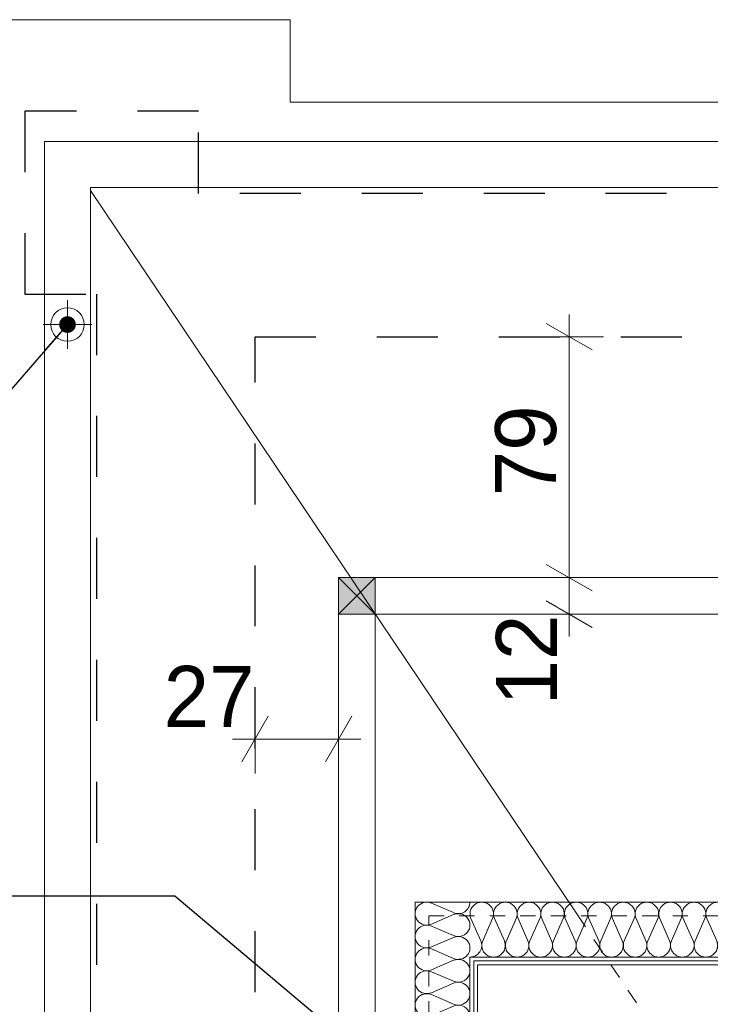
# Model space of a CAD drawing. Extents: x -145259 to -66341, y -2316 to 227384.
# Tile 87 of 143: x -127360 to -125095, y 178814 to 182044. Entities that reach past the tile are written whole.
import ezdxf

# ---------------------------------------------------------------- set-up
doc = ezdxf.new("R2010")
doc.units = 0
doc.header["$MEASUREMENT"] = 0
doc.linetypes.add('Hidden Line', pattern=[100, 50, -50])
doc.linetypes.add('Przerywana', pattern=[400, 200, -200])
for name, color, linetype in [('Arch ocieplenie', 7, 'Continuous'), ('Arch wymiary', 7, 'Continuous'), ('Arch ściany działowe', 7, 'Continuous')]:
    doc.layers.add(name, color=color, linetype=linetype)
for name, color, linetype, lineweight, true_color in [('Arch ocieplenie_Nr_Pióra__24', 7, 'Continuous', 13, 0x029e21), ('Arch okna_Nr_Pióra__25', 7, 'Continuous', 15, 0x40a5ff), ('INWENT.ŚCIANY_Nr_Pióra__2', 7, 'Continuous', 13, 0x7f7f7f), ('Inwentaryzacja Konst._Nr_Pióra__3', 7, 'Continuous', 20, 0xff6600)]:
    doc.layers.add(name, color=color, linetype=linetype, lineweight=lineweight, true_color=true_color)
for name, color, linetype, lineweight in [('Arch wymiary_Nr_Pióra__5', 7, 'Continuous', 13), ('Arch ściany działowe_Nr_Pióra__5', 7, 'Continuous', 13), ('INWENT DACH_Nr_Pióra__21', 7, 'Continuous', 13), ('INWENT ODWODNIENIE_Nr_Pióra__21', 7, 'Continuous', 13), ('INWENT ODWODNIENIE_Nr_Pióra__5', 7, 'Continuous', 13), ('INWENT OPISY_Nr_Pióra__21', 7, 'Continuous', 13), ('INWENT. OKNA_Nr_Pióra__21', 7, 'Continuous', 13), ('INWENT.ŚCIANY_Nr_Pióra__1', 7, 'Continuous', 25)]:
    doc.layers.add(name, color=color, linetype=linetype, lineweight=lineweight)
doc.styles.add('GENERATED_STYLE_2', font='txt')
doc.dimstyles.new('GENERATED_STYLE__5', dxfattribs={"dimtxt": 200, "dimasz": 114, "dimexe": 0.18, "dimexo": 0, "dimgap": 0.09, "dimtad": 1, "dimdec": 0, "dimlfac": 0.1, "dimzin": 0, "dimdsep": 46, "dimtxsty": 'GENERATED_STYLE_2', "dimblk": 'ARROWHEAD_2', "dimblk1": 'ARROWHEAD_2', "dimblk2": 'ARROWHEAD_2', "dimcen": 0.09, "dimclrd": 7, "dimclre": 7, "dimclrt": 7, "dimazin": 0, "dimtfac": 1, "dimtdec": 4, "dimtmove": 0, "dimatfit": 3, "dimfxl": 0, "dimtolj": 1, "dimtzin": 0, "dimarcsym": 0})
doc.dimstyles.new('GENERATED_STYLE__6', dxfattribs={"dimtxt": 200, "dimasz": 114, "dimexe": 0.18, "dimexo": 0, "dimgap": 0.09, "dimtad": 1, "dimtih": 1, "dimtoh": 1, "dimdec": 0, "dimlfac": 0.1, "dimzin": 0, "dimdsep": 46, "dimtxsty": 'GENERATED_STYLE_2', "dimblk": 'ARROWHEAD_2', "dimblk1": 'ARROWHEAD_2', "dimblk2": 'ARROWHEAD_2', "dimcen": 0.09, "dimclrd": 7, "dimclre": 7, "dimclrt": 7, "dimazin": 0, "dimtfac": 1, "dimtdec": 4, "dimtmove": 0, "dimatfit": 3, "dimfxl": 0, "dimtolj": 1, "dimtzin": 0, "dimarcsym": 0})
doc.dimstyles.new('GENERATED_STYLE__9', dxfattribs={"dimtxt": 0.18, "dimasz": 109.44, "dimexe": 0.18, "dimexo": 0.0625, "dimgap": 0.09, "dimtad": 0, "dimtih": 1, "dimtoh": 1, "dimdec": 4, "dimzin": 0, "dimdsep": 46, "dimcen": 0.09, "dimadec": 0, "dimazin": 0, "dimtfac": 1, "dimtdec": 4, "dimtmove": 0, "dimatfit": 3, "dimldrblk": 'ARROWHEAD_11', "dimfxl": 0, "dimtolj": 1, "dimtzin": 0, "dimarcsym": 0})

# ---------------------------------------------------------------- blocks, each defined once
blk = doc.blocks.new('Ściana_740', base_point=(-125858.7, 178943.6))
at = {"layer": 'Arch ściany działowe_Nr_Pióra__5', "linetype": 'Continuous'}
for p, q in [((-122596.2, 178956.1), (-125871.2, 178956.1)), ((-125858.7, 178943.6), (-122583.7, 178943.6))]:
    blk.add_line(p, q, dxfattribs=at)
blk = doc.blocks.new('Ściana_741', base_point=(-125871.2, 178956.1))
at = {"layer": 'Arch ściany działowe_Nr_Pióra__5', "linetype": 'Continuous'}
for p, q in [((-122608.7, 178968.6), (-125883.7, 178968.6)), ((-125871.2, 178956.1), (-122596.2, 178956.1))]:
    blk.add_line(p, q, dxfattribs=at)
blk = doc.blocks.new('Ściana_742', base_point=(-125858.7, 177573.6))
at = {"layer": 'Arch ściany działowe_Nr_Pióra__5', "linetype": 'Continuous'}
for p, q in [((-125871.2, 178956.1), (-125871.2, 177573.6)), ((-125858.7, 177573.6), (-125858.7, 178943.6)), ((-125871.2, 177573.6), (-125858.7, 177573.6))]:
    blk.add_line(p, q, dxfattribs=at)
blk = doc.blocks.new('Ściana_743', base_point=(-125871.2, 177573.6))
at = {"layer": 'Arch ściany działowe_Nr_Pióra__5', "linetype": 'Continuous'}
for p, q in [((-125883.7, 178968.6), (-125883.7, 177573.6)), ((-125871.2, 177573.6), (-125871.2, 178956.1)), ((-125883.7, 177573.6), (-125871.2, 177573.6))]:
    blk.add_line(p, q, dxfattribs=at)
blk = doc.blocks.new('Izolacja cieplna 14_163', base_point=(-122788.7, 178968.6))
at = {"layer": 'Arch ocieplenie_Nr_Pióra__24', "linetype": 'Continuous'}
for p, q in [((-125848.3, 179022.2), (-125880.5, 179095)), ((-125809.6, 179095), (-125841.8, 179022.2)), ((-125770.9, 179022.2), (-125803.1, 179095)), ((-125732.2, 179095), (-125764.4, 179022.2)), ((-125693.5, 179022.2), (-125725.7, 179095)), ((-125654.9, 179095), (-125687, 179022.2)), ((-125616.2, 179022.2), (-125648.4, 179095)), ((-125577.5, 179095), (-125609.7, 179022.2)), ((-125538.8, 179022.2), (-125571, 179095)), ((-125500.1, 179095), (-125532.3, 179022.2)), ((-125461.4, 179022.2), (-125493.6, 179095)), ((-125422.7, 179095), (-125454.9, 179022.2)), ((-125384, 179022.2), (-125416.2, 179095)), ((-125345.4, 179095), (-125377.5, 179022.2)), ((-125306.7, 179022.2), (-125338.9, 179095)), ((-125268, 179095), (-125300.2, 179022.2)), ((-125229.3, 179022.2), (-125261.5, 179095)), ((-125190.6, 179095), (-125222.8, 179022.2)), ((-125151.9, 179022.2), (-125184.1, 179095)), ((-125113.2, 179095), (-125145.4, 179022.2)), ((-125074.5, 179022.2), (-125106.7, 179095)), ((-125035.9, 179095), (-125068, 179022.2)), ((-124997.2, 179022.2), (-125029.4, 179095)), ((-124958.5, 179095), (-124990.7, 179022.2)), ((-124919.8, 179022.2), (-124952, 179095)), ((-124881.1, 179095), (-124913.3, 179022.2)), ((-124842.4, 179022.2), (-124874.6, 179095)), ((-124803.7, 179095), (-124835.9, 179022.2)), ((-124765, 179022.2), (-124797.2, 179095)), ((-124726.4, 179095), (-124758.5, 179022.2)), ((-124687.7, 179022.2), (-124719.9, 179095)), ((-124649, 179095), (-124681.2, 179022.2)), ((-124610.3, 179022.2), (-124642.5, 179095)), ((-124571.6, 179095), (-124603.8, 179022.2)), ((-124532.9, 179022.2), (-124565.1, 179095)), ((-124494.2, 179095), (-124526.4, 179022.2)), ((-124455.5, 179022.2), (-124487.7, 179095)), ((-124416.9, 179095), (-124449, 179022.2)), ((-124378.2, 179022.2), (-124410.4, 179095)), ((-124339.5, 179095), (-124371.7, 179022.2)), ((-124300.8, 179022.2), (-124333, 179095)), ((-124262.1, 179095), (-124294.3, 179022.2)), ((-124223.4, 179022.2), (-124255.6, 179095)), ((-124184.7, 179095), (-124216.9, 179022.2)), ((-124146, 179022.2), (-124178.2, 179095)), ((-124107.4, 179095), (-124139.5, 179022.2)), ((-124068.7, 179022.2), (-124100.9, 179095)), ((-124030, 179095), (-124062.2, 179022.2)), ((-123991.3, 179022.2), (-124023.5, 179095)), ((-123952.6, 179095), (-123984.8, 179022.2)), ((-123913.9, 179022.2), (-123946.1, 179095)), ((-123875.2, 179095), (-123907.4, 179022.2)), ((-123836.5, 179022.2), (-123868.7, 179095)), ((-123797.9, 179095), (-123830, 179022.2)), ((-123759.2, 179022.2), (-123791.4, 179095)), ((-123720.5, 179095), (-123752.7, 179022.2)), ((-123681.8, 179022.2), (-123714, 179095)), ((-123643.1, 179095), (-123675.3, 179022.2)), ((-123604.4, 179022.2), (-123636.6, 179095)), ((-123565.7, 179095), (-123597.9, 179022.2)), ((-123527, 179022.2), (-123559.2, 179095)), ((-123488.4, 179095), (-123520.5, 179022.2)), ((-123449.7, 179022.2), (-123481.9, 179095)), ((-123411, 179095), (-123443.2, 179022.2)), ((-123372.3, 179022.2), (-123404.5, 179095)), ((-123333.6, 179095), (-123365.8, 179022.2)), ((-123294.9, 179022.2), (-123327.1, 179095)), ((-123256.2, 179095), (-123288.4, 179022.2)), ((-123217.5, 179022.2), (-123249.7, 179095)), ((-123178.9, 179095), (-123211, 179022.2)), ((-123140.2, 179022.2), (-123172.4, 179095)), ((-123101.5, 179095), (-123133.7, 179022.2)), ((-123062.8, 179022.2), (-123095, 179095)), ((-123024.1, 179095), (-123056.3, 179022.2)), ((-122985.4, 179022.2), (-123017.6, 179095)), ((-122946.7, 179095), (-122978.9, 179022.2)), ((-122908, 179022.2), (-122940.2, 179095)), ((-122869.4, 179095), (-122901.5, 179022.2)), ((-122830.7, 179022.2), (-122862.9, 179095)), ((-122792, 179095), (-122824.2, 179022.2))]:
    blk.add_line(p, q, dxfattribs=at)
for centre, start_param, end_param in [((-125845, 179110.3), 2.728799, 6.695979), ((-125767.7, 179110.3), 2.728799, 6.695979), ((-125690.3, 179110.3), 2.728799, 6.695979), ((-125612.9, 179110.3), 2.728799, 6.695979), ((-125535.5, 179110.3), 2.728799, 6.695979), ((-125458.2, 179110.3), 2.728799, 6.695979), ((-125380.8, 179110.3), 2.728799, 6.695979), ((-125303.4, 179110.3), 2.728799, 6.695979), ((-125226, 179110.3), 2.728799, 6.695979), ((-125148.7, 179110.3), 2.728799, 6.695979), ((-125071.3, 179110.3), 2.728799, 6.695979), ((-124993.9, 179110.3), 2.728799, 6.695979), ((-124916.5, 179110.3), 2.728799, 6.695979), ((-124839.2, 179110.3), 2.728799, 6.695979), ((-124761.8, 179110.3), 2.728799, 6.695979), ((-124684.4, 179110.3), 2.728799, 6.695979), ((-124607, 179110.3), 2.728799, 6.695979), ((-124529.7, 179110.3), 2.728799, 6.695979), ((-124452.3, 179110.3), 2.728799, 6.695979), ((-124374.9, 179110.3), 2.728799, 6.695979), ((-124297.5, 179110.3), 2.728799, 6.695979), ((-124220.2, 179110.3), 2.728799, 6.695979), ((-124142.8, 179110.3), 2.728799, 6.695979), ((-124065.4, 179110.3), 2.728799, 6.695979), ((-123988, 179110.3), 2.728799, 6.695979), ((-123910.7, 179110.3), 2.728799, 6.695979), ((-123833.3, 179110.3), 2.728799, 6.695979), ((-123755.9, 179110.3), 2.728799, 6.695979), ((-123678.5, 179110.3), 2.728799, 6.695979), ((-123601.2, 179110.3), 2.728799, 6.695979), ((-123523.8, 179110.3), 2.728799, 6.695979), ((-123446.4, 179110.3), 2.728799, 6.695979), ((-123369, 179110.3), 2.728799, 6.695979), ((-123291.7, 179110.3), 2.728799, 6.695979), ((-123214.3, 179110.3), 2.728799, 6.695979), ((-123136.9, 179110.3), 2.728799, 6.695979), ((-123059.5, 179110.3), 2.728799, 6.695979), ((-122982.2, 179110.3), 2.728799, 6.695979), ((-122904.8, 179110.3), 2.728799, 6.695979), ((-122827.4, 179110.3), 2.728799, 6.695979), ((-125883.7, 179006.9), 1.570796, 3.554385), ((-125806.4, 179006.9), 5.870392, 9.837571), ((-125729, 179006.9), 5.870392, 9.837571), ((-125651.6, 179006.9), 5.870392, 9.837571), ((-125574.2, 179006.9), 5.870392, 9.837571), ((-125496.9, 179006.9), 5.870392, 9.837571), ((-125419.5, 179006.9), 5.870392, 9.837571), ((-125342.1, 179006.9), 5.870392, 9.837571), ((-125264.7, 179006.9), 5.870392, 9.837571), ((-125187.4, 179006.9), 5.870392, 9.837571), ((-125110, 179006.9), 5.870392, 9.837571), ((-125032.6, 179006.9), 5.870392, 9.837571), ((-124955.2, 179006.9), 5.870392, 9.837571), ((-124877.9, 179006.9), 5.870392, 9.837571), ((-124800.5, 179006.9), 5.870392, 9.837571), ((-124723.1, 179006.9), 5.870392, 9.837571), ((-124645.7, 179006.9), 5.870392, 9.837571), ((-124568.4, 179006.9), 5.870392, 9.837571), ((-124491, 179006.9), 5.870392, 9.837571), ((-124413.6, 179006.9), 5.870392, 9.837571), ((-124336.2, 179006.9), 5.870392, 9.837571), ((-124258.9, 179006.9), 5.870392, 9.837571), ((-124181.5, 179006.9), 5.870392, 9.837571), ((-124104.1, 179006.9), 5.870392, 9.837571), ((-124026.7, 179006.9), 5.870392, 9.837571), ((-123949.4, 179006.9), 5.870392, 9.837571), ((-123872, 179006.9), 5.870392, 9.837571), ((-123794.6, 179006.9), 5.870392, 9.837571), ((-123717.2, 179006.9), 5.870392, 9.837571), ((-123639.9, 179006.9), 5.870392, 9.837571), ((-123562.5, 179006.9), 5.870392, 9.837571), ((-123485.1, 179006.9), 5.870392, 9.837571), ((-123407.7, 179006.9), 5.870392, 9.837571), ((-123330.4, 179006.9), 5.870392, 9.837571), ((-123253, 179006.9), 5.870392, 9.837571), ((-123175.6, 179006.9), 5.870392, 9.837571), ((-123098.2, 179006.9), 5.870392, 9.837571), ((-123020.9, 179006.9), 5.870392, 9.837571), ((-122943.5, 179006.9), 5.870392, 9.837571), ((-122866.1, 179006.9), 5.870392, 9.837571), ((-122788.7, 179006.9), 5.870392, 7.853982)]:
    blk.add_ellipse(centre, major_axis=(-38.7, 0), ratio=0.98952, start_param=start_param, end_param=end_param, dxfattribs=at)
blk = doc.blocks.new('Izolacja cieplna 14_164', base_point=(-125883.7, 179148.6))
at = {"layer": 'Arch ocieplenie_Nr_Pióra__24', "linetype": 'Continuous'}
for p, q in [((-126010.1, 179145.5), (-125937.4, 179114.3)), ((-125937.4, 179108), (-126010.1, 179076.8)), ((-126010.1, 179070.5), (-125937.4, 179039.3)), ((-125937.4, 179033), (-126010.1, 179001.8)), ((-126010.1, 178995.5), (-125937.4, 178964.3)), ((-125937.4, 178958), (-126010.1, 178926.8)), ((-126010.1, 178920.5), (-125937.4, 178889.3)), ((-125937.4, 178883), (-126010.1, 178851.8)), ((-126010.1, 178845.5), (-125937.4, 178814.3)), ((-125937.4, 178808), (-126010.1, 178776.8)), ((-126010.1, 178770.5), (-125937.4, 178739.3)), ((-125937.4, 178733), (-126010.1, 178701.8)), ((-126010.1, 178695.5), (-125937.4, 178664.3)), ((-125937.4, 178658), (-126010.1, 178626.8)), ((-126010.1, 178620.5), (-125937.4, 178589.3)), ((-125937.4, 178583), (-126010.1, 178551.8)), ((-126010.1, 178545.5), (-125937.4, 178514.3)), ((-125937.4, 178508), (-126010.1, 178476.8)), ((-126010.1, 178470.5), (-125937.4, 178439.3)), ((-125937.4, 178433), (-126010.1, 178401.8)), ((-126010.1, 178395.5), (-125937.4, 178364.3)), ((-125937.4, 178358), (-126010.1, 178326.8)), ((-126010.1, 178320.5), (-125937.4, 178289.3)), ((-125937.4, 178283), (-126010.1, 178251.8)), ((-126010.1, 178245.5), (-125937.4, 178214.3)), ((-125937.4, 178208), (-126010.1, 178176.8)), ((-126010.1, 178170.5), (-125937.4, 178139.3)), ((-125937.4, 178133), (-126010.1, 178101.8)), ((-126010.1, 178095.5), (-125937.4, 178064.3)), ((-125937.4, 178058), (-126010.1, 178026.8)), ((-126010.1, 178020.5), (-125937.4, 177989.3)), ((-125937.4, 177983), (-126010.1, 177951.8)), ((-126010.1, 177945.5), (-125937.4, 177914.3)), ((-125937.4, 177908), (-126010.1, 177876.8)), ((-126010.1, 177870.5), (-125937.4, 177839.3)), ((-125937.4, 177833), (-126010.1, 177801.8)), ((-126010.1, 177795.5), (-125937.4, 177764.3)), ((-125937.4, 177758), (-126010.1, 177726.8)), ((-126010.1, 177720.5), (-125937.4, 177689.3)), ((-125937.4, 177683), (-126010.1, 177651.8)), ((-126010.1, 177645.5), (-125937.4, 177614.3)), ((-125937.4, 177608), (-126010.1, 177576.8))]:
    blk.add_line(p, q, dxfattribs=at)
for centre, start_param, end_param in [((-126025.5, 179111.1), 1.158003, 5.125183), ((-125922, 179148.6), 4.299596, 6.283185), ((-125922, 179073.6), 4.299595, 8.266774), ((-126025.5, 179036.1), 1.158003, 5.125183), ((-125922, 178998.6), 4.299595, 8.266774), ((-126025.5, 178961.1), 1.158003, 5.125183), ((-125922, 178923.6), 4.299595, 8.266774), ((-126025.5, 178886.1), 1.158003, 5.125183), ((-125922, 178848.6), 4.299595, 8.266774), ((-126025.5, 178811.1), 1.158003, 5.125183), ((-125922, 178773.6), 4.299595, 8.266774), ((-126025.5, 178736.1), 1.158003, 5.125183), ((-125922, 178698.6), 4.299595, 8.266774), ((-126025.5, 178661.1), 1.158003, 5.125183), ((-125922, 178623.6), 4.299595, 8.266774), ((-126025.5, 178586.1), 1.158003, 5.125183), ((-125922, 178548.6), 4.299595, 8.266774), ((-126025.5, 178511.1), 1.158003, 5.125183), ((-125922, 178473.6), 4.299595, 8.266774), ((-126025.5, 178436.1), 1.158003, 5.125183), ((-125922, 178398.6), 4.299595, 8.266774), ((-126025.5, 178361.1), 1.158003, 5.125183), ((-125922, 178323.6), 4.299595, 8.266774), ((-126025.5, 178286.1), 1.158003, 5.125183), ((-125922, 178248.6), 4.299595, 8.266774), ((-126025.5, 178211.1), 1.158003, 5.125183), ((-125922, 178173.6), 4.299595, 8.266774), ((-126025.5, 178136.1), 1.158003, 5.125183), ((-125922, 178098.6), 4.299595, 8.266774), ((-126025.5, 178061.1), 1.158003, 5.125183), ((-125922, 178023.6), 4.299595, 8.266774), ((-126025.5, 177986.1), 1.158003, 5.125183), ((-125922, 177948.6), 4.299595, 8.266774), ((-126025.5, 177911.1), 1.158003, 5.125183), ((-125922, 177873.6), 4.299595, 8.266774), ((-126025.5, 177836.1), 1.158003, 5.125183), ((-125922, 177798.6), 4.299595, 8.266774), ((-126025.5, 177761.1), 1.158003, 5.125183), ((-125922, 177723.6), 4.299595, 8.266774), ((-126025.5, 177686.1), 1.158003, 5.125183), ((-125922, 177648.6), 4.299595, 8.266774), ((-126025.5, 177611.1), 1.158003, 5.125183), ((-125922, 177573.6), 0, 1.983589)]:
    blk.add_ellipse(centre, major_axis=(38.3, 0), ratio=0.979571, start_param=start_param, end_param=end_param, dxfattribs=at)
blk = doc.blocks.new('*D1650')
at = {"layer": 'Arch wymiary_Nr_Pióra__5', "linetype": 'Continuous'}
for p, q in [((-125633.4, 180256.9), (-125483.4, 180170.3)), ((-125445.9, 180213.6), (-125670.9, 180213.6)), ((-125558.4, 180093.6), (-125558.4, 180213.6)), ((-125633.4, 180136.9), (-125483.4, 180050.3)), ((-125445.9, 180093.6), (-125670.9, 180093.6)), ((-125558.4, 180020.3), (-125558.4, 180093.6))]:
    blk.add_line(p, q, dxfattribs=at)
at = {"layer": 'Arch wymiary_Nr_Pióra__5', "char_height": 200, "attachment_point": 7, "rotation": 90, "style": 'GENERATED_STYLE_2'}
for s, insert in [('{79}', (-125598.4, 180480.6)), ('{12}', (-125598.4, 179794.3))]:
    blk.add_mtext(s, dxfattribs=dict(at, insert=insert))
blk = doc.blocks.new('ARROWHEAD_2')
at = {"color": 0, "linetype": 'Continuous', "lineweight": 0}
for p, q in [((-0.378, -0.655), (0.378, 0.655)), ((0, 0), (-1, 0))]:
    blk.add_line(p, q, dxfattribs=at)
blk = doc.blocks.new('*D1651')
at = {"layer": 'Arch wymiary_Nr_Pióra__5', "linetype": 'Continuous'}
for p, q in [((-125558.4, 181003.6), (-125558.4, 181077)), ((-125483.4, 180960.3), (-125633.4, 181046.9)), ((-125445.9, 181003.6), (-125670.9, 181003.6)), ((-125558.4, 180213.6), (-125558.4, 181003.6)), ((-125633.4, 180256.9), (-125483.4, 180170.3)), ((-125445.9, 180213.6), (-125670.9, 180213.6))]:
    blk.add_line(p, q, dxfattribs=at)
at = {"layer": 'Arch wymiary_Nr_Pióra__5', "char_height": 200, "attachment_point": 7, "rotation": 90, "style": 'GENERATED_STYLE_2'}
for s, insert in [('{79}', (-125598.4, 180480.6)), ('{12}', (-125598.4, 179794.3))]:
    blk.add_mtext(s, dxfattribs=dict(at, insert=insert))
blk = doc.blocks.new('*D1652')
at = {"layer": 'Arch wymiary_Nr_Pióra__5', "linetype": 'Continuous'}
for p, q in [((-126588.7, 179571.3), (-126588.7, 179796.3)), ((-126314.6, 179571.3), (-126314.6, 179796.3)), ((-126545.4, 179758.8), (-126632, 179608.8)), ((-126357.9, 179608.8), (-126271.3, 179758.8)), ((-126662.1, 179683.8), (-126588.7, 179683.8)), ((-126588.7, 179683.8), (-126314.6, 179683.8)), ((-126314.6, 179683.8), (-126241.2, 179683.8))]:
    blk.add_line(p, q, dxfattribs=at)
at = {"layer": 'Arch wymiary_Nr_Pióra__5', "insert": (-126888.1, 179723.8), "char_height": 200, "attachment_point": 7, "style": 'GENERATED_STYLE_2'}
blk.add_mtext('{27}', dxfattribs=at)
blk = doc.blocks.new('ARROWHEAD_11')
at = {"color": 0, "linetype": 'Continuous', "lineweight": 0}
blk.add_line((0, 0), (-1, 0), dxfattribs=at)
at = {"color": 0, "linetype": 'Continuous', "lineweight": 0, "const_width": 0.25, "flags": 128}
blk.add_lwpolyline([(-0.125, 0, 1), (0.125, 0, 1)], format="xyb", close=True, dxfattribs=at)

msp = doc.modelspace()

# ---------------------------------------------------------------- hatches: boundary and pattern name
at = {"layer": 'Arch okna_Nr_Pióra__25', "linetype": 'Continuous'}
msp.add_hatch(color=256, dxfattribs=at).paths.add_polyline_path([(-126314.6, 180093.6), (-126194.6, 180093.6), (-126194.6, 180213.6), (-126314.6, 180213.6)], flags=0)

# ---------------------------------------------------------------- linework, layer by layer
at = {"layer": 'Arch ocieplenie_Nr_Pióra__24', "linetype": 'Continuous'}
for p, q in [((-122788.7, 179148.6), (-126063.7, 179148.6)), ((-126063.7, 179148.6), (-126063.7, 177573.6))]:
    msp.add_line(p, q, dxfattribs=at)
at = {"layer": 'INWENT DACH_Nr_Pióra__21', "linetype": 'Continuous'}
msp.add_line((-125529.2, 179103.6), (-127128.7, 181483.6), dxfattribs=at)
at = {"layer": 'INWENT DACH_Nr_Pióra__21', "linetype": 'Hidden Line'}
msp.add_line((-123943.2, 176743.6), (-125529.2, 179103.6), dxfattribs=at)
at = {"layer": 'INWENT ODWODNIENIE_Nr_Pióra__21', "linetype": 'Continuous'}
for p, q in [((-127203.7, 181123.6), (-127203.7, 180963.6)), ((-127283.7, 181043.6), (-127123.7, 181043.6))]:
    msp.add_line(p, q, dxfattribs=at)
msp.add_circle((-127203.7, 181043.6), 55, dxfattribs=at)
at = {"layer": 'INWENT ODWODNIENIE_Nr_Pióra__5', "linetype": 'Continuous'}
for p, q in [((-127278.7, 181643.6), (-115188.7, 181643.6)), ((-127278.7, 167413.6), (-127278.7, 181643.6)), ((-127128.7, 181493.6), (-115188.7, 181493.6)), ((-127128.7, 167563.6), (-127128.7, 181493.6))]:
    msp.add_line(p, q, dxfattribs=at)
at = {"layer": 'INWENT. OKNA_Nr_Pióra__21', "linetype": 'Continuous'}
for p, q in [((-126473.7, 182043.6), (-127643.7, 182043.6)), ((-126473.7, 181773.6), (-126473.7, 182043.6)), ((-119938.7, 181773.6), (-126473.7, 181773.6))]:
    msp.add_line(p, q, dxfattribs=at)
at = {"layer": 'INWENT.ŚCIANY_Nr_Pióra__1', "linetype": 'Przerywana'}
for p, q in [((-126773.7, 181743.6), (-127343.7, 181743.6)), ((-127343.7, 181743.6), (-127343.7, 181143.6)), ((-126773.7, 181473.6), (-126773.7, 181743.6)), ((-119638.7, 181473.6), (-126773.7, 181473.6)), ((-127343.7, 181143.6), (-127108.7, 181143.6)), ((-127108.7, 181143.6), (-127108.7, 167903.6)), ((-126588.7, 168053.6), (-126588.7, 181003.6)), ((-126588.7, 181003.6), (-121148.7, 181003.6))]:
    msp.add_line(p, q, dxfattribs=at)
at = {"layer": 'INWENT.ŚCIANY_Nr_Pióra__2', "linetype": 'Hidden Line'}
for p, q in [((-126018.7, 179103.6), (-122818.7, 179103.6)), ((-126018.7, 177573.6), (-126018.7, 179103.6))]:
    msp.add_line(p, q, dxfattribs=at)
at = {"layer": 'Inwentaryzacja Konst._Nr_Pióra__3', "linetype": 'Continuous'}
for p, q in [((-126314.6, 180213.6), (-121148.7, 180213.6)), ((-126314.6, 177603.6), (-126314.6, 180213.6)), ((-126314.6, 180093.6), (-126314.6, 180213.6)), ((-126314.6, 180213.6), (-126194.6, 180213.6)), ((-126314.6, 180093.6), (-126194.6, 180213.6)), ((-126194.6, 180093.6), (-126314.6, 180213.6)), ((-126194.6, 180213.6), (-126194.6, 180093.6)), ((-126194.6, 180093.6), (-126314.6, 180093.6)), ((-126194.6, 180093.6), (-121148.7, 180093.6)), ((-126194.6, 177603.6), (-126194.6, 180093.6))]:
    msp.add_line(p, q, dxfattribs=at)

# ---------------------------------------------------------------- block references
at = {"layer": 'Arch ocieplenie', "color": 104, "linetype": 'Continuous', "lineweight": 20, "true_color": 0x029e21}
for name, p in [('Izolacja cieplna 14_164', (-125883.7, 179148.6)), ('Izolacja cieplna 14_163', (-122788.7, 178968.6))]:
    msp.add_blockref(name, p, dxfattribs=at)
at = {"layer": 'Arch ściany działowe'}
for name, p in [('Ściana_741', (-125871.2, 178956.1)), ('Ściana_743', (-125871.2, 177573.6)), ('Ściana_740', (-125858.7, 178943.6)), ('Ściana_742', (-125858.7, 177573.6))]:
    msp.add_blockref(name, p, dxfattribs=at)

# ---------------------------------------------------------------- dimensions: what is measured, and where the dimension line sits
at = {"layer": 'Arch wymiary', "linetype": 'Continuous'}
for p1, p2, picture, middle in [((-125627.9, 180213.6), (-125641.8, 181003.6), '*D1651', (-125698.4, 180632.4)), ((-125766.3, 180093.6), (-125627.9, 180213.6), '*D1650', (-125698.4, 179946))]:
    dim = msp.add_linear_dim(base=(-125558.4, 180093.6), p1=p1, p2=p2, angle=90, dimstyle='GENERATED_STYLE__5', dxfattribs=at)
    dim.commit()
    dim.dimension.update_dxf_attribs({"geometry": picture, "text_midpoint": middle})
dim = msp.add_linear_dim(base=(-126588.7, 179683.8), p1=(-126588.7, 179588.8), p2=(-126314.6, 179600.3), dimstyle='GENERATED_STYLE__6', dxfattribs=at)
dim.commit()
dim.dimension.update_dxf_attribs({"geometry": '*D1652', "text_midpoint": (-126736.3, 179823.8)})

# ---------------------------------------------------------------- leaders
at = {"layer": 'INWENT OPISY_Nr_Pióra__21', "linetype": 'Continuous', "annotation_type": 0, "has_hookline": 1, "hookline_direction": 1}
for points, text_width in [([(-127203.7, 181043.6), (-127968.9, 180169.2), (-128343.8, 180169.2)], 437.1), ([(-125564.3, 178084.6), (-126851.9, 179168.5), (-128036.9, 179168.5)], 2408.6)]:
    msp.add_leader(points, dimstyle='GENERATED_STYLE__9', dxfattribs=dict(at, text_width=text_width))

doc.saveas('drawing.dxf')
